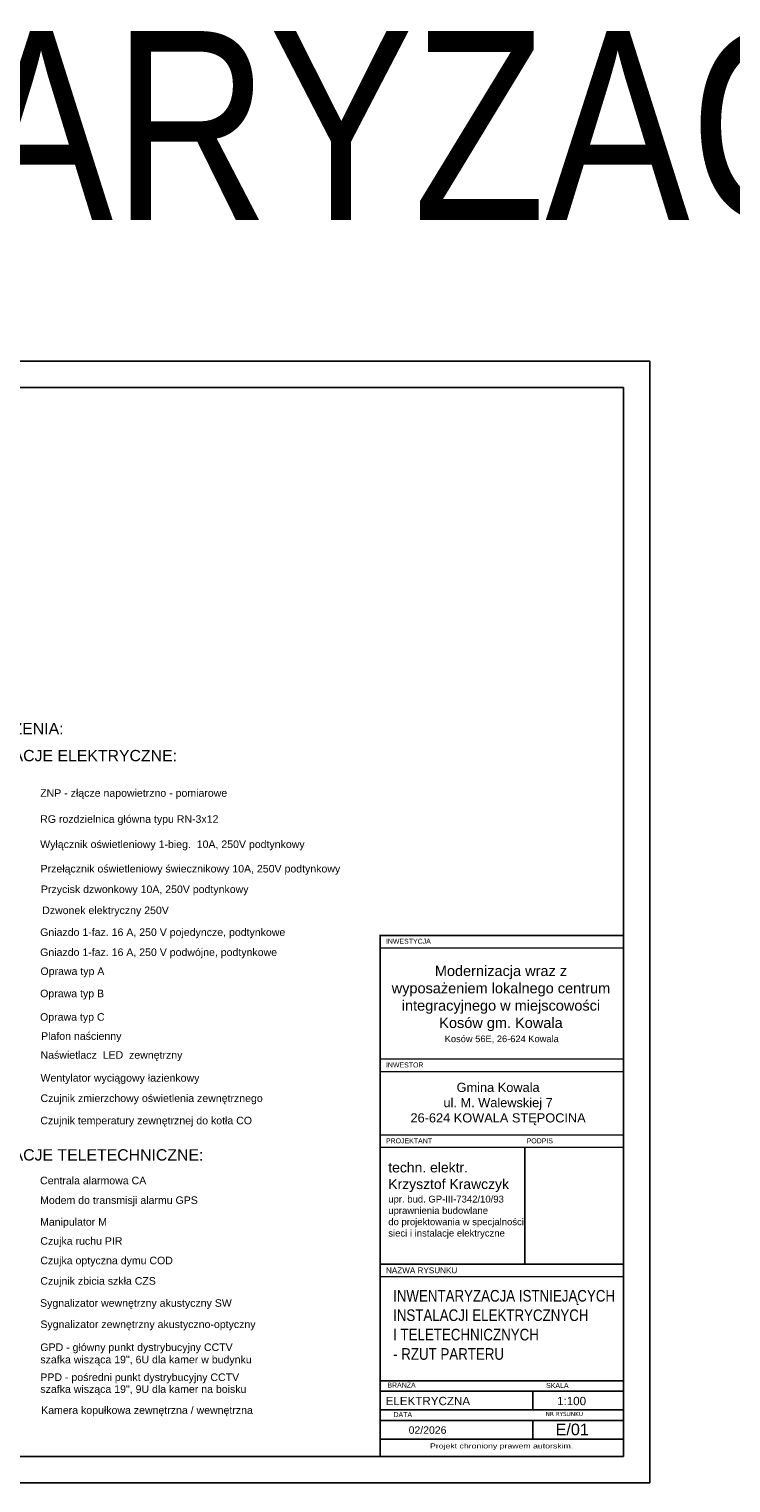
# Model space of a CAD drawing. Header units: millimetres. Extents: x 19325 to 32410, y -4876 to 2807.
# Tile 59 of 72: x 21881 to 23740, y -1042 to 2807. Entities that reach past the tile are written whole.
import ezdxf
from ezdxf.enums import TextEntityAlignment as Align

# ---------------------------------------------------------------- set-up
doc = ezdxf.new("R2010")
doc.units = ezdxf.units.MM
doc.layers.add('A_opis', color=1, linetype='Continuous')
doc.layers.add('O_tabelka', color=3, linetype='Continuous')
doc.styles.add('ARIAL', font='arial.ttf', dxfattribs={"width": 0.8})
doc.styles.add('dar-styl', font='arial.ttf')
doc.styles.get("Standard").update_dxf_attribs({"font": 'arial.ttf'})
doc.styles.add('verdena', font='verdana.ttf')

msp = doc.modelspace()

# ---------------------------------------------------------------- linework, layer by layer
for points in [[(19325.1, -1042.3), (23525.1, -1042.3), (23525.1, 1927.7), (19325.1, 1927.7)], [(19626.5, -972.3), (23455.1, -972.3), (23455.1, 1857.7), (19626.5, 1857.7)]]:
    msp.add_lwpolyline(points, close=True)
at = {"layer": 'O_tabelka', "color": 0}
for p, q in [((23193.7, -154.2), (23193.7, -463)), ((22811, -463), (23455.1, -463)), ((22811, -463), (23455.1, -463)), ((22811, -463), (23455.1, -463)), ((23215.1, -799.7), (23215.1, -849.2)), ((23215.1, -876.7), (23215.1, -926.2))]:
    msp.add_line(p, q, dxfattribs=at)
at = {"layer": 'O_tabelka', "color": 0, "const_width": 3.59}
for points in [[(22811, 407.3), (23455.1, 407.3), (23455.1, 374.3), (22811, 374.3)], [(22811, 79.8), (23455.1, 79.8), (23455.1, 46.8), (22811, 46.8)], [(22811, -121.2), (23455.1, -121.2), (23455.1, -154.2), (22811, -154.2)], [(22811, -463), (23455.1, -463), (23455.1, -496), (22811, -496)]]:
    msp.add_lwpolyline(points, close=True, dxfattribs=at)
at = {"layer": 'O_tabelka', "color": 0}
msp.add_lwpolyline([(22811, 407.3), (23455.1, 407.3), (23455.1, -972.3), (22811, -972.3)], close=True, dxfattribs=at)
for points in [[(22811, -463), (23455.1, -463)], [(22811, -772.2), (23455.1, -772.2)], [(22811, -799.7), (23455.1, -799.7)], [(22811, -849.2), (23455.1, -849.2)], [(22811, -876.7), (23455.1, -876.7)], [(22811, -926.2), (23455.1, -926.2)]]:
    msp.add_lwpolyline(points, dxfattribs=at)
at = {"layer": 'O_tabelka', "color": 0, "ltscale": 10}
msp.add_lwpolyline([(22811, -772.2), (23455.1, -772.2)], dxfattribs=at)

# ---------------------------------------------------------------- texts
for s, height, style, p in [('OZNACZENIA:', 30, 'dar-styl', (21690.9, 940, -0.4)), ('INSTALACJE ELEKTRYCZNE:', 30, 'dar-styl', (21690.9, 868.4, -0.4)), ('ZNP - złącze napowietrzno - pomiarowe ', 20, 'dar-styl', (21910.7, 774.3, -0.3)), ('RG rozdzielnica główna typu RN-3x12', 20, 'dar-styl', (21910.7, 705.4, -0.3)), ('Wyłącznik oświetleniowy 1-bieg.  10A, 250V podtynkowy', 20, 'dar-styl', (21910.7, 638.6, -0.3)), ('Przełącznik oświetleniowy świecznikowy 10A, 250V podtynkowy', 20, 'dar-styl', (21911.8, 573.9, -0.3)), ('Przycisk dzwonkowy 10A, 250V podtynkowy', 20, 'dar-styl', (21912.7, 519.5, -0.3)), ('Dzwonek elektryczny 250V ', 20, 'dar-styl', (21916, 463.7, -0.3)), ('Gniazdo 1-faz. 16 A, 250 V pojedyncze, podtynkowe ', 20, 'dar-styl', (21910.6, 405.8, -0.3)), ('Gniazdo 1-faz. 16 A, 250 V podwójne, podtynkowe ', 20, 'dar-styl', (21910.6, 352.8, -0.3)), ('Oprawa typ A', 20, 'dar-styl', (21911.4, 302.5, 0)), ('Oprawa typ B', 20, 'dar-styl', (21910.7, 243.6, 0)), ('Oprawa typ C', 20, 'dar-styl', (21910.4, 181.4, 0)), ('Plafon naścienny  ', 20, 'dar-styl', (21913.1, 130.8, 0.5)), ('Naświetlacz  LED  zewnętrzny', 20, 'dar-styl', (21911.6, 80.8, 0.5)), ('Wentylator wyciągowy łazienkowy', 20, 'dar-styl', (21911.6, 20.1, 0.5)), ('Czujnik zmierzchowy oświetlenia zewnętrznego', 20, 'dar-styl', (21911.6, -33.7, 0.5)), ('Czujnik temperatury zewnętrznej do kotła CO', 20, 'dar-styl', (21911.2, -92.8, -0.3)), ('INSTALACJE TELETECHNICZNE:', 30, 'dar-styl', (21690.9, -188.8, -0.4)), ('Centrala alarmowa CA', 20, 'ARIAL', (21910.5, -251.6, 0)), ('Modem do transmisji alarmu GPS', 20, 'ARIAL', (21910.5, -303.7, 0)), ('Manipulator M', 20, 'ARIAL', (21910.5, -361.2, 0)), ('Czujka ruchu PIR', 20, 'dar-styl', (21911.2, -411.7, -0.3)), ('Czujka optyczna dymu COD', 20, 'dar-styl', (21911.2, -463.4, -0.3)), ('Czujnik zbicia szkła CZS', 20, 'dar-styl', (21911.2, -517.5, -0.3)), ('Sygnalizator wewnętrzny akustyczny SW', 20, 'dar-styl', (21910.4, -576, -0.3)), ('Sygnalizator zewnętrzny akustyczno-optyczny', 20, 'dar-styl', (21911.2, -632.3, -0.3)), ('GPD - główny punkt dystrybucyjny CCTV', 20, 'dar-styl', (21911.2, -693, -0.3)), ('szafka wisząca 19", 6U dla kamer w budynku', 20, 'dar-styl', (21911.2, -725.6, -0.3)), ('PPD - pośredni punkt dystrybucyjny CCTV', 20, 'dar-styl', (21911.2, -772.4, -0.3)), ('szafka wisząca 19", 9U dla kamer na boisku', 20, 'dar-styl', (21911.2, -803.9, -0.3)), ('Kamera kopułkowa zewnętrzna / wewnętrzna ', 20, 'ARIAL', (21913.3, -859.6, 0))]:
    msp.add_text(s, height=height, dxfattribs=dict(style=style)).set_placement(p)
at = {"insert": (22832.5, -294.6), "char_height": 26.4, "width": 779.04, "attachment_point": 4, "style": 'ARIAL'}
msp.add_mtext('\\A1;\\pxt0.000435,0.000598,0.000924;{\\W1;techn. elektr. \\PKrzysztof Krawczyk\\P\\H0.68182x;upr. bud. GP-III-7342/10/93\\Puprawnienia budowlane \\Pdo projektowania w specjalności \\Psieci i instalacje elektryczne}', dxfattribs=at)
at = {"layer": 'A_opis', "color": 0, "style": 'ARIAL', "width": 1.25}
msp.add_text('Projekt chroniony prawem autorskim.', height=13.2, dxfattribs=at).set_placement((22943.1, -951))
at = {"layer": 'O_tabelka', "color": 0, "ltscale": 10, "attachment_point": 4, "style": 'ARIAL'}
for s, insert, char_height, width in [('{\\fArial Narrow|b0|i0|c238|p34;\\W1;INWENTARYZACJA}', (19463.3, 2548), 500, 7413.127), ('{\\fArial Narrow|b0|i0|c238|p34;\\W1;INWENTARYZACJA ISTNIEJĄCYCH  INSTALACJI ELEKTRYCZNYCH \\PI TELETECHNICZNYCH\\P- RZUT PARTERU}', (22845.2, -624.1), 30.8, 779.04)]:
    msp.add_mtext(s, dxfattribs=dict(at, insert=insert, char_height=char_height, width=width))
at = {"layer": 'O_tabelka', "color": 0, "attachment_point": 1}
for s, insert, char_height, width in [('{\\fArial|b0|i0|c238|p34;INWESTYCJA}', (22826.3, 398.5), 13.2, 805.933), ('INWESTOR', (22826.4, 71), 13.2, 805.933), ('{\\fArial|b0|i0|c238|p34;PROJEKTANT}', (22826.4, -130), 13.2, 256.414), ('{\\fArial|b0|i0|c238|p34;PODPIS}', (23198.9, -130), 13.2, 189.933), ('{\\fArial|b0|i0|c238|p34;NAZWA RYSUNKU}', (22826.4, -471.8), 15.4, 256.414), ('{\\fArial|b0|i0|c238|p34;BRANŻA}', (22830.2, -776.7), 13.2, 256.414), ('{\\fArial|b0|i0|c238|p34;SKALA}', (23250.5, -777.7), 13.2, 256.414), ('{\\fArial|b0|i0|c238|p34;DATA}', (22846.4, -854.7), 13.2, 256.414)]:
    msp.add_mtext(s, dxfattribs=dict(at, insert=insert, char_height=char_height, width=width))
at = {"layer": 'O_tabelka', "color": 0}
for s, insert, char_height, width, attachment_point, style in [('{\\W1;Modernizacja wraz z wyposażeniem lokalnego centrum integracyjnego w miejscowości Kosów gm. Kowala}', (23130.9, 327.2), 27.5, 595.881, 2, 'ARIAL'), ('{\\W1;Kosów 56E, 26-624 Kowala}', (23133, 121.4), 17.6, 644.1, 8, 'ARIAL'), ('{\\W1;Gmina Kowala\\Pul. M. Walewskiej 7\\P26-624 KOWALA STĘPOCINA}', (23123.3, 17), 24.2, 631.046, 2, 'ARIAL'), ('NR RYSUNKU', (23249.1, -854.2), 11, 476.839, 1, 'verdena')]:
    msp.add_mtext(s, dxfattribs=dict(at, insert=insert, char_height=char_height, width=width, attachment_point=attachment_point, style=style))
at = {"layer": 'O_tabelka', "color": 0, "ltscale": 10, "style": 'ARIAL'}
msp.add_attdef('ELEKTRYCZNA', text='BRANŻA', height=22, dxfattribs=at).set_placement((22825.5, -825.4), align=Align.MIDDLE_LEFT)
for tag, text, height, p in [('1:100', 'SKALA', 22, (23317.9, -825.4)), ('E/01', '_', 30.8, (23319.6, -900.7, 0)), ('02/2026', 'DATA', 19.8, (22936.5, -902.4))]:
    msp.add_attdef(tag, text=text, height=height, dxfattribs=at).set_placement(p, align=Align.MIDDLE_CENTER)

doc.saveas('drawing.dxf')
